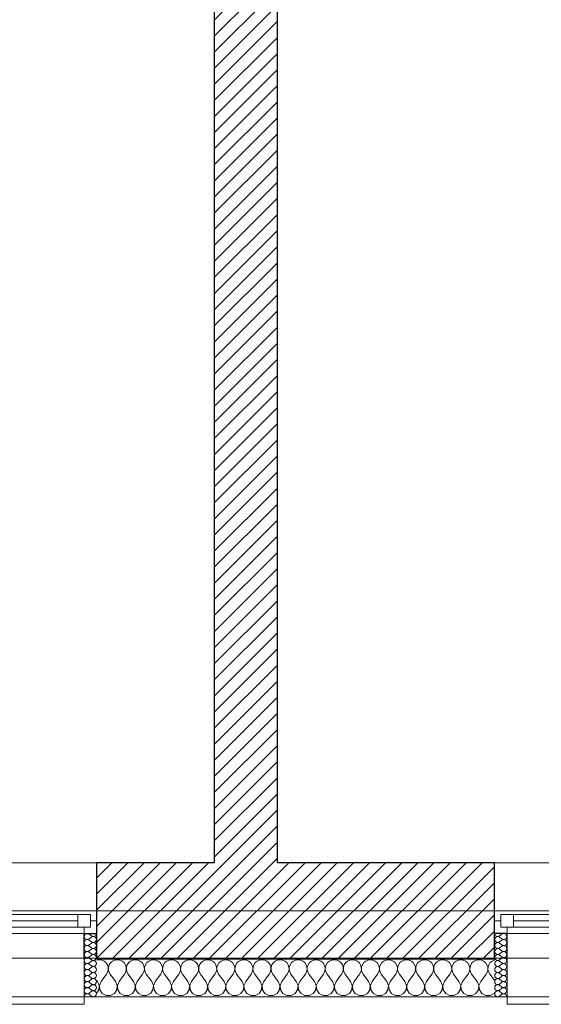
# Model space of a CAD drawing. Header units: millimetres. Extents: x -21056 to 421, y 9759 to 15589.
# Tile 86 of 120: x -1422 to -1216, y 9867 to 10257. Entities that reach past the tile are written whole.
import ezdxf

# ---------------------------------------------------------------- set-up
doc = ezdxf.new("R2010")
doc.units = ezdxf.units.MM
doc.header["$LTSCALE"] = 25
doc.header["$MEASUREMENT"] = 0
doc.linetypes.add('Kropki i Kreski', pattern=[670.277762, 352.777767, -176.388884, 0, -141.111112])
doc.linetypes.add('Przerywana', pattern=[240, 120, -120])
for name, color, linetype in [('Konstrukcja - Siatki mod', 7, 'Continuous'), ('KR_INW', 7, 'Continuous'), ('NAPIS_SODON', 7, 'Continuous'), ('Okna ArchiCADa', 7, 'Continuous')]:
    doc.layers.add(name, color=color, linetype=linetype)
for name, color, linetype, lineweight in [('Konstrukcja - Siatki mod_Nr_pióra__48', 1, 'Continuous', 15), ('KR_INW_Nr_pióra__101', 252, 'Continuous', 5), ('KR_INW_Nr_pióra__102', 3, 'Continuous', 5), ('KR_INW_Nr_pióra__27', 7, 'Continuous', 25), ('KR_INW_Nr_pióra__47', 7, 'Continuous', 15), ('NAPIS_SODON_Nr_pióra__1', 7, 'Continuous', 13), ('Okna ArchiCADa_Nr_pióra__1', 7, 'Continuous', 13), ('Okna ArchiCADa_Nr_pióra__27', 7, 'Continuous', 25)]:
    doc.layers.add(name, color=color, linetype=linetype, lineweight=lineweight)
pattern_1 = [(45, (0, 0), (-31.819804, 31.819804), [])]

# ---------------------------------------------------------------- blocks, each defined once
blk = doc.blocks.new('Strop_1', base_point=(179225, 121523.3))
at = {"layer": 'NAPIS_SODON_Nr_pióra__1', "linetype": 'Continuous', "flags": 128}
blk.add_lwpolyline([(179225, 121523.3), (179225.9, 107003.8), (250898.3, 107008.3), (250897.4, 121527.8)], close=True, dxfattribs=at)
blk = doc.blocks.new('*X411')
at = {"layer": 'KR_INW_Nr_pióra__102', "linetype": 'Continuous'}
for p, q in [((233776, 107000.2), (233775.5, 107000)), ((233785.7, 107001.6), (233776, 107000.2)), ((233795.5, 107000.2), (233785.7, 107001.6)), ((233804.5, 106996.2), (233795.5, 107000.2)), ((233812.1, 106989.9), (233804.5, 106996.2)), ((233817.7, 106981.8), (233812.1, 106989.9)), ((233830.8, 106989.9), (233825.2, 106981.8)), ((233838.4, 106996.2), (233830.8, 106989.9)), ((233847.4, 107000.2), (233838.4, 106996.2)), ((233857.1, 107001.6), (233847.4, 107000.2)), ((233866.9, 107000.2), (233857.1, 107001.6)), ((233875.9, 106996.2), (233866.9, 107000.2)), ((233883.5, 106989.9), (233875.9, 106996.2)), ((233889.1, 106981.8), (233883.5, 106989.9)), ((233902.2, 106989.9), (233896.6, 106981.8)), ((233909.8, 106996.2), (233902.2, 106989.9)), ((233918.8, 107000.2), (233909.8, 106996.2)), ((233928.6, 107001.6), (233918.8, 107000.2)), ((233938.3, 107000.2), (233928.6, 107001.6)), ((233947.3, 106996.2), (233938.3, 107000.2)), ((233954.9, 106989.9), (233947.3, 106996.2)), ((233960.5, 106981.8), (233954.9, 106989.9)), ((233973.6, 106989.9), (233968.1, 106981.8)), ((233981.2, 106996.2), (233973.6, 106989.9)), ((233990.2, 107000.2), (233981.2, 106996.2)), ((234000, 107001.6), (233990.2, 107000.2)), ((234009.8, 107000.2), (234000, 107001.6)), ((234018.8, 106996.2), (234009.8, 107000.2)), ((234026.4, 106989.9), (234018.8, 106996.2)), ((234031.9, 106981.8), (234026.4, 106989.9)), ((234045.1, 106989.9), (234039.5, 106981.8)), ((234052.7, 106996.2), (234045.1, 106989.9)), ((234061.7, 107000.2), (234052.7, 106996.2)), ((234071.4, 107001.6), (234061.7, 107000.2)), ((234081.2, 107000.2), (234071.4, 107001.6)), ((234090.2, 106996.2), (234081.2, 107000.2)), ((234097.8, 106989.9), (234090.2, 106996.2)), ((234103.4, 106981.8), (234097.8, 106989.9)), ((234116.5, 106989.9), (234110.9, 106981.8)), ((234124.1, 106996.2), (234116.5, 106989.9)), ((234133.1, 107000.2), (234124.1, 106996.2)), ((234142.9, 107001.6), (234133.1, 107000.2)), ((234152.6, 107000.2), (234142.9, 107001.6)), ((234161.6, 106996.2), (234152.6, 107000.2)), ((234169.2, 106989.9), (234161.6, 106996.2)), ((234174.8, 106981.8), (234169.2, 106989.9)), ((234187.9, 106989.9), (234182.3, 106981.8)), ((234195.5, 106996.2), (234187.9, 106989.9)), ((234204.5, 107000.2), (234195.5, 106996.2)), ((234214.3, 107001.6), (234204.5, 107000.2)), ((234224, 107000.2), (234214.3, 107001.6)), ((234233.1, 106996.2), (234224, 107000.2)), ((234240.6, 106989.9), (234233.1, 106996.2)), ((234246.2, 106981.8), (234240.6, 106989.9)), ((234259.4, 106989.9), (234253.8, 106981.8)), ((234266.9, 106996.2), (234259.4, 106989.9)), ((234276, 107000.2), (234266.9, 106996.2)), ((234285.7, 107001.6), (234276, 107000.2)), ((234295.5, 107000.2), (234285.7, 107001.6)), ((234304.5, 106996.2), (234295.5, 107000.2)), ((234312.1, 106989.9), (234304.5, 106996.2)), ((234317.7, 106981.8), (234312.1, 106989.9)), ((234330.8, 106989.9), (234325.2, 106981.8)), ((234338.4, 106996.2), (234330.8, 106989.9)), ((234347.4, 107000.2), (234338.4, 106996.2)), ((234357.1, 107001.6), (234347.4, 107000.2)), ((234366.9, 107000.2), (234357.1, 107001.6)), ((234375.9, 106996.2), (234366.9, 107000.2)), ((234383.5, 106989.9), (234375.9, 106996.2)), ((234389.1, 106981.8), (234383.5, 106989.9)), ((234402.2, 106989.9), (234396.6, 106981.8)), ((234409.8, 106996.2), (234402.2, 106989.9)), ((234418.8, 107000.2), (234409.8, 106996.2)), ((234428.6, 107001.6), (234418.8, 107000.2)), ((234438.3, 107000.2), (234428.6, 107001.6)), ((234447.3, 106996.2), (234438.3, 107000.2)), ((234454.9, 106989.9), (234447.3, 106996.2)), ((234460.5, 106981.8), (234454.9, 106989.9)), ((234473.6, 106989.9), (234468.1, 106981.8)), ((234481.2, 106996.2), (234473.6, 106989.9)), ((234490.2, 107000.2), (234481.2, 106996.2)), ((234500, 107001.6), (234490.2, 107000.2)), ((234509.8, 107000.2), (234500, 107001.6)), ((234518.8, 106996.2), (234509.8, 107000.2)), ((234526.4, 106989.9), (234518.8, 106996.2)), ((234531.9, 106981.8), (234526.4, 106989.9)), ((234545.1, 106989.9), (234539.5, 106981.8)), ((234552.7, 106996.2), (234545.1, 106989.9)), ((234561.7, 107000.2), (234552.7, 106996.2)), ((234571.4, 107001.6), (234561.7, 107000.2)), ((234581.2, 107000.2), (234571.4, 107001.6)), ((234590.2, 106996.2), (234581.2, 107000.2)), ((234597.8, 106989.9), (234590.2, 106996.2)), ((234603.4, 106981.8), (234597.8, 106989.9)), ((234616.5, 106989.9), (234610.9, 106981.8)), ((234624.1, 106996.2), (234616.5, 106989.9)), ((234633.1, 107000.2), (234624.1, 106996.2)), ((234642.9, 107001.6), (234633.1, 107000.2)), ((234652.6, 107000.2), (234642.9, 107001.6)), ((234661.6, 106996.2), (234652.6, 107000.2)), ((234669.2, 106989.9), (234661.6, 106996.2)), ((234674.8, 106981.8), (234669.2, 106989.9)), ((234687.9, 106989.9), (234682.3, 106981.8)), ((234695.5, 106996.2), (234687.9, 106989.9)), ((234704.5, 107000.2), (234695.5, 106996.2)), ((234714.3, 107001.6), (234704.5, 107000.2)), ((234724, 107000.2), (234714.3, 107001.6)), ((234733.1, 106996.2), (234724, 107000.2)), ((234740.6, 106989.9), (234733.1, 106996.2)), ((234746.2, 106981.8), (234740.6, 106989.9)), ((234759.4, 106989.9), (234753.8, 106981.8)), ((234766.9, 106996.2), (234759.4, 106989.9)), ((234776, 107000.2), (234766.9, 106996.2)), ((234785.7, 107001.6), (234776, 107000.2)), ((234795.5, 107000.2), (234785.7, 107001.6)), ((234804.5, 106996.2), (234795.5, 107000.2)), ((234812.1, 106989.9), (234804.5, 106996.2)), ((234817.7, 106981.8), (234812.1, 106989.9)), ((234830.8, 106989.9), (234825.2, 106981.8)), ((234838.4, 106996.2), (234830.8, 106989.9)), ((234847.4, 107000.2), (234838.4, 106996.2)), ((234857.1, 107001.6), (234847.4, 107000.2)), ((234866.9, 107000.2), (234857.1, 107001.6)), ((234875.9, 106996.2), (234866.9, 107000.2)), ((234883.5, 106989.9), (234875.9, 106996.2)), ((234889.1, 106981.8), (234883.5, 106989.9)), ((234902.2, 106989.9), (234896.6, 106981.8)), ((234909.8, 106996.2), (234902.2, 106989.9)), ((234918.8, 107000.2), (234909.8, 106996.2)), ((234928.6, 107001.6), (234918.8, 107000.2)), ((234938.3, 107000.2), (234928.6, 107001.6)), ((234947.3, 106996.2), (234938.3, 107000.2)), ((234954.9, 106989.9), (234947.3, 106996.2)), ((234960.5, 106981.8), (234954.9, 106989.9)), ((234973.6, 106989.9), (234968.1, 106981.8)), ((234981.2, 106996.2), (234973.6, 106989.9)), ((234990.2, 107000.2), (234981.2, 106996.2)), ((235000, 107001.6), (234990.2, 107000.2)), ((235009.8, 107000.2), (235000, 107001.6)), ((235018.8, 106996.2), (235009.8, 107000.2)), ((235026.4, 106989.9), (235018.8, 106996.2)), ((235031.9, 106981.8), (235026.4, 106989.9)), ((235045.1, 106989.9), (235039.5, 106981.8)), ((235052.7, 106996.2), (235045.1, 106989.9)), ((235061.7, 107000.2), (235052.7, 106996.2)), ((235071.4, 107001.6), (235061.7, 107000.2)), ((235081.2, 107000.2), (235071.4, 107001.6)), ((235090.2, 106996.2), (235081.2, 107000.2)), ((235097.8, 106989.9), (235090.2, 106996.2)), ((235103.4, 106981.8), (235097.8, 106989.9)), ((235116.5, 106989.9), (235110.9, 106981.8)), ((235124.1, 106996.2), (235116.5, 106989.9)), ((235133.1, 107000.2), (235124.1, 106996.2)), ((235142.9, 107001.6), (235133.1, 107000.2)), ((235152.6, 107000.2), (235142.9, 107001.6)), ((235161.6, 106996.2), (235152.6, 107000.2)), ((235169.2, 106989.9), (235161.6, 106996.2)), ((235174.8, 106981.8), (235169.2, 106989.9)), ((235187.9, 106989.9), (235182.3, 106981.8)), ((235195.5, 106996.2), (235187.9, 106989.9)), ((235204.5, 107000.2), (235195.5, 106996.2)), ((235214.3, 107001.6), (235204.5, 107000.2)), ((235224, 107000.2), (235214.3, 107001.6)), ((235233.1, 106996.2), (235224, 107000.2)), ((235240.6, 106989.9), (235233.1, 106996.2)), ((235246.2, 106981.8), (235240.6, 106989.9)), ((235259.4, 106989.9), (235253.8, 106981.8)), ((235266.9, 106996.2), (235259.4, 106989.9)), ((235276, 107000.2), (235266.9, 106996.2)), ((235285.7, 107001.6), (235276, 107000.2)), ((235295.5, 107000.2), (235285.7, 107001.6)), ((235304.5, 106996.2), (235295.5, 107000.2)), ((235312.1, 106989.9), (235304.5, 106996.2)), ((235317.7, 106981.8), (235312.1, 106989.9)), ((235330.8, 106989.9), (235325.2, 106981.8)), ((235338.4, 106996.2), (235330.8, 106989.9)), ((235346.9, 107000), (235338.4, 106996.2)), ((233814.3, 106944.4), (233819.1, 106953.1)), ((233820.8, 106972.5), (233817.7, 106981.8)), ((233819.1, 106953.1), (233821.3, 106962.6)), ((233821.3, 106962.6), (233820.8, 106972.5)), ((233822.1, 106972.5), (233821.6, 106962.6)), ((233821.6, 106962.6), (233823.8, 106953.1)), ((233825.2, 106981.8), (233822.1, 106972.5)), ((233823.8, 106953.1), (233828.6, 106944.4)), ((233885.7, 106944.4), (233890.5, 106953.1)), ((233892.2, 106972.5), (233889.1, 106981.8)), ((233890.5, 106953.1), (233892.7, 106962.6)), ((233892.7, 106962.6), (233892.2, 106972.5)), ((233893.5, 106972.5), (233893, 106962.6)), ((233893, 106962.6), (233895.2, 106953.1)), ((233896.6, 106981.8), (233893.5, 106972.5)), ((233895.2, 106953.1), (233900, 106944.4)), ((233957.1, 106944.4), (233961.9, 106953.1)), ((233963.7, 106972.5), (233960.5, 106981.8)), ((233961.9, 106953.1), (233964.1, 106962.6)), ((233964.1, 106962.6), (233963.7, 106972.5)), ((233964.9, 106972.5), (233964.4, 106962.6)), ((233964.4, 106962.6), (233966.7, 106953.1)), ((233968.1, 106981.8), (233964.9, 106972.5)), ((233966.7, 106953.1), (233971.4, 106944.4)), ((234028.6, 106944.4), (234033.3, 106953.1)), ((234035.1, 106972.5), (234031.9, 106981.8)), ((234033.3, 106953.1), (234035.6, 106962.6)), ((234035.6, 106962.6), (234035.1, 106972.5)), ((234036.3, 106972.5), (234035.9, 106962.6)), ((234035.9, 106962.6), (234038.1, 106953.1)), ((234039.5, 106981.8), (234036.3, 106972.5)), ((234038.1, 106953.1), (234042.9, 106944.4)), ((234100, 106944.4), (234104.8, 106953.1)), ((234106.5, 106972.5), (234103.4, 106981.8)), ((234104.8, 106953.1), (234107, 106962.6)), ((234107, 106962.6), (234106.5, 106972.5)), ((234107.8, 106972.5), (234107.3, 106962.6)), ((234107.3, 106962.6), (234109.5, 106953.1)), ((234110.9, 106981.8), (234107.8, 106972.5)), ((234109.5, 106953.1), (234114.3, 106944.4)), ((234171.4, 106944.4), (234176.2, 106953.1)), ((234177.9, 106972.5), (234174.8, 106981.8)), ((234176.2, 106953.1), (234178.4, 106962.6)), ((234178.4, 106962.6), (234177.9, 106972.5)), ((234179.2, 106972.5), (234178.7, 106962.6)), ((234178.7, 106962.6), (234180.9, 106953.1)), ((234182.3, 106981.8), (234179.2, 106972.5)), ((234180.9, 106953.1), (234185.7, 106944.4)), ((234242.9, 106944.4), (234247.6, 106953.1)), ((234249.4, 106972.5), (234246.2, 106981.8)), ((234247.6, 106953.1), (234249.9, 106962.6)), ((234249.9, 106962.6), (234249.4, 106972.5)), ((234250.6, 106972.5), (234250.1, 106962.6)), ((234250.1, 106962.6), (234252.4, 106953.1)), ((234253.8, 106981.8), (234250.6, 106972.5)), ((234252.4, 106953.1), (234257.1, 106944.4)), ((234314.3, 106944.4), (234319.1, 106953.1)), ((234320.8, 106972.5), (234317.7, 106981.8)), ((234319.1, 106953.1), (234321.3, 106962.6)), ((234321.3, 106962.6), (234320.8, 106972.5)), ((234322.1, 106972.5), (234321.6, 106962.6)), ((234321.6, 106962.6), (234323.8, 106953.1)), ((234325.2, 106981.8), (234322.1, 106972.5)), ((234323.8, 106953.1), (234328.6, 106944.4)), ((234385.7, 106944.4), (234390.5, 106953.1)), ((234392.2, 106972.5), (234389.1, 106981.8)), ((234390.5, 106953.1), (234392.7, 106962.6)), ((234392.7, 106962.6), (234392.2, 106972.5)), ((234393.5, 106972.5), (234393, 106962.6)), ((234393, 106962.6), (234395.2, 106953.1)), ((234396.6, 106981.8), (234393.5, 106972.5)), ((234395.2, 106953.1), (234400, 106944.4)), ((234457.1, 106944.4), (234461.9, 106953.1)), ((234463.7, 106972.5), (234460.5, 106981.8)), ((234461.9, 106953.1), (234464.1, 106962.6)), ((234464.1, 106962.6), (234463.7, 106972.5)), ((234464.9, 106972.5), (234464.4, 106962.6)), ((234464.4, 106962.6), (234466.7, 106953.1)), ((234468.1, 106981.8), (234464.9, 106972.5)), ((234466.7, 106953.1), (234471.4, 106944.4)), ((234528.6, 106944.4), (234533.3, 106953.1)), ((234535.1, 106972.5), (234531.9, 106981.8)), ((234533.3, 106953.1), (234535.6, 106962.6)), ((234535.6, 106962.6), (234535.1, 106972.5)), ((234536.3, 106972.5), (234535.9, 106962.6)), ((234535.9, 106962.6), (234538.1, 106953.1)), ((234539.5, 106981.8), (234536.3, 106972.5)), ((234538.1, 106953.1), (234542.9, 106944.4)), ((234600, 106944.4), (234604.8, 106953.1)), ((234606.5, 106972.5), (234603.4, 106981.8)), ((234604.8, 106953.1), (234607, 106962.6)), ((234607, 106962.6), (234606.5, 106972.5)), ((234607.8, 106972.5), (234607.3, 106962.6)), ((234607.3, 106962.6), (234609.5, 106953.1)), ((234610.9, 106981.8), (234607.8, 106972.5)), ((234609.5, 106953.1), (234614.3, 106944.4)), ((234671.4, 106944.4), (234676.2, 106953.1)), ((234677.9, 106972.5), (234674.8, 106981.8)), ((234676.2, 106953.1), (234678.4, 106962.6)), ((234678.4, 106962.6), (234677.9, 106972.5)), ((234679.2, 106972.5), (234678.7, 106962.6)), ((234678.7, 106962.6), (234680.9, 106953.1)), ((234682.3, 106981.8), (234679.2, 106972.5)), ((234680.9, 106953.1), (234685.7, 106944.4)), ((234742.9, 106944.4), (234747.6, 106953.1)), ((234749.4, 106972.5), (234746.2, 106981.8)), ((234747.6, 106953.1), (234749.9, 106962.6)), ((234749.9, 106962.6), (234749.4, 106972.5)), ((234750.6, 106972.5), (234750.1, 106962.6)), ((234750.1, 106962.6), (234752.4, 106953.1)), ((234753.8, 106981.8), (234750.6, 106972.5)), ((234752.4, 106953.1), (234757.1, 106944.4)), ((234814.3, 106944.4), (234819.1, 106953.1)), ((234820.8, 106972.5), (234817.7, 106981.8)), ((234819.1, 106953.1), (234821.3, 106962.6)), ((234821.3, 106962.6), (234820.8, 106972.5)), ((234822.1, 106972.5), (234821.6, 106962.6)), ((234821.6, 106962.6), (234823.8, 106953.1)), ((234825.2, 106981.8), (234822.1, 106972.5)), ((234823.8, 106953.1), (234828.6, 106944.4)), ((234885.7, 106944.4), (234890.5, 106953.1)), ((234892.2, 106972.5), (234889.1, 106981.8)), ((234890.5, 106953.1), (234892.7, 106962.6)), ((234892.7, 106962.6), (234892.2, 106972.5)), ((234893.5, 106972.5), (234893, 106962.6)), ((234893, 106962.6), (234895.2, 106953.1)), ((234896.6, 106981.8), (234893.5, 106972.5)), ((234895.2, 106953.1), (234900, 106944.4)), ((234957.1, 106944.4), (234961.9, 106953.1)), ((234963.7, 106972.5), (234960.5, 106981.8)), ((234961.9, 106953.1), (234964.1, 106962.6)), ((234964.1, 106962.6), (234963.7, 106972.5)), ((234964.9, 106972.5), (234964.4, 106962.6)), ((234964.4, 106962.6), (234966.7, 106953.1)), ((234968.1, 106981.8), (234964.9, 106972.5)), ((234966.7, 106953.1), (234971.4, 106944.4)), ((235028.6, 106944.4), (235033.3, 106953.1)), ((235035.1, 106972.5), (235031.9, 106981.8)), ((235033.3, 106953.1), (235035.6, 106962.6)), ((235035.6, 106962.6), (235035.1, 106972.5)), ((235036.3, 106972.5), (235035.9, 106962.6)), ((235035.9, 106962.6), (235038.1, 106953.1)), ((235039.5, 106981.8), (235036.3, 106972.5)), ((235038.1, 106953.1), (235042.9, 106944.4)), ((235100, 106944.4), (235104.8, 106953.1)), ((235106.5, 106972.5), (235103.4, 106981.8)), ((235104.8, 106953.1), (235107, 106962.6)), ((235107, 106962.6), (235106.5, 106972.5)), ((235107.8, 106972.5), (235107.3, 106962.6)), ((235107.3, 106962.6), (235109.5, 106953.1)), ((235110.9, 106981.8), (235107.8, 106972.5)), ((235109.5, 106953.1), (235114.3, 106944.4)), ((235171.4, 106944.4), (235176.2, 106953.1)), ((235177.9, 106972.5), (235174.8, 106981.8)), ((235176.2, 106953.1), (235178.4, 106962.6)), ((235178.4, 106962.6), (235177.9, 106972.5)), ((235179.2, 106972.5), (235178.7, 106962.6)), ((235178.7, 106962.6), (235180.9, 106953.1)), ((235182.3, 106981.8), (235179.2, 106972.5)), ((235180.9, 106953.1), (235185.7, 106944.4)), ((235242.9, 106944.4), (235247.6, 106953.1)), ((235249.4, 106972.5), (235246.2, 106981.8)), ((235247.6, 106953.1), (235249.9, 106962.6)), ((235249.9, 106962.6), (235249.4, 106972.5)), ((235250.6, 106972.5), (235250.1, 106962.6)), ((235250.1, 106962.6), (235252.4, 106953.1)), ((235253.8, 106981.8), (235250.6, 106972.5)), ((235252.4, 106953.1), (235257.1, 106944.4)), ((235314.3, 106944.4), (235319.1, 106953.1)), ((235320.8, 106972.5), (235317.7, 106981.8)), ((235319.1, 106953.1), (235321.3, 106962.6)), ((235321.3, 106962.6), (235320.8, 106972.5)), ((235322.1, 106972.5), (235321.6, 106962.6)), ((235321.6, 106962.6), (235323.8, 106953.1)), ((235325.2, 106981.8), (235322.1, 106972.5)), ((235323.8, 106953.1), (235328.6, 106944.4)), ((233778.6, 106915.9), (233775.5, 106919.9)), ((233785.3, 106899.8), (233778.6, 106915.9)), ((233792.9, 106915.9), (233786.1, 106899.8)), ((233792.9, 106915.9), (233814.3, 106944.4)), ((233850, 106915.9), (233828.6, 106944.4)), ((233856.7, 106899.8), (233850, 106915.9)), ((233864.3, 106915.9), (233857.6, 106899.8)), ((233864.3, 106915.9), (233885.7, 106944.4)), ((233921.4, 106915.9), (233900, 106944.4)), ((233928.2, 106899.8), (233921.4, 106915.9)), ((233935.7, 106915.9), (233929, 106899.8)), ((233935.7, 106915.9), (233957.1, 106944.4)), ((233992.9, 106915.9), (233971.4, 106944.4)), ((233999.6, 106899.8), (233992.9, 106915.9)), ((234007.1, 106915.9), (234000.4, 106899.8)), ((234007.1, 106915.9), (234028.6, 106944.4)), ((234064.3, 106915.9), (234042.9, 106944.4)), ((234071, 106899.8), (234064.3, 106915.9)), ((234078.6, 106915.9), (234071.8, 106899.8)), ((234078.6, 106915.9), (234100, 106944.4)), ((234135.7, 106915.9), (234114.3, 106944.4)), ((234142.4, 106899.8), (234135.7, 106915.9)), ((234150, 106915.9), (234143.3, 106899.8)), ((234150, 106915.9), (234171.4, 106944.4)), ((234207.1, 106915.9), (234185.7, 106944.4)), ((234213.9, 106899.8), (234207.1, 106915.9)), ((234221.4, 106915.9), (234214.7, 106899.8)), ((234221.4, 106915.9), (234242.9, 106944.4)), ((234278.6, 106915.9), (234257.1, 106944.4)), ((234285.3, 106899.8), (234278.6, 106915.9)), ((234292.9, 106915.9), (234286.1, 106899.8)), ((234292.9, 106915.9), (234314.3, 106944.4)), ((234350, 106915.9), (234328.6, 106944.4)), ((234356.7, 106899.8), (234350, 106915.9)), ((234364.3, 106915.9), (234357.6, 106899.8)), ((234364.3, 106915.9), (234385.7, 106944.4)), ((234421.4, 106915.9), (234400, 106944.4)), ((234428.2, 106899.8), (234421.4, 106915.9)), ((234435.7, 106915.9), (234429, 106899.8)), ((234435.7, 106915.9), (234457.1, 106944.4)), ((234492.9, 106915.9), (234471.4, 106944.4)), ((234499.6, 106899.8), (234492.9, 106915.9)), ((234507.1, 106915.9), (234500.4, 106899.8)), ((234507.1, 106915.9), (234528.6, 106944.4)), ((234564.3, 106915.9), (234542.9, 106944.4)), ((234571, 106899.8), (234564.3, 106915.9)), ((234578.6, 106915.9), (234571.8, 106899.8)), ((234578.6, 106915.9), (234600, 106944.4)), ((234635.7, 106915.9), (234614.3, 106944.4)), ((234642.4, 106899.8), (234635.7, 106915.9)), ((234650, 106915.9), (234643.3, 106899.8)), ((234650, 106915.9), (234671.4, 106944.4)), ((234707.1, 106915.9), (234685.7, 106944.4)), ((234713.9, 106899.8), (234707.1, 106915.9)), ((234721.4, 106915.9), (234714.7, 106899.8)), ((234721.4, 106915.9), (234742.9, 106944.4)), ((234778.6, 106915.9), (234757.1, 106944.4)), ((234785.3, 106899.8), (234778.6, 106915.9)), ((234792.9, 106915.9), (234786.1, 106899.8)), ((234792.9, 106915.9), (234814.3, 106944.4)), ((234850, 106915.9), (234828.6, 106944.4)), ((234856.7, 106899.8), (234850, 106915.9)), ((234864.3, 106915.9), (234857.6, 106899.8)), ((234864.3, 106915.9), (234885.7, 106944.4)), ((234921.4, 106915.9), (234900, 106944.4)), ((234928.2, 106899.8), (234921.4, 106915.9)), ((234935.7, 106915.9), (234929, 106899.8)), ((234935.7, 106915.9), (234957.1, 106944.4)), ((234992.9, 106915.9), (234971.4, 106944.4)), ((234999.6, 106899.8), (234992.9, 106915.9)), ((235007.1, 106915.9), (235000.4, 106899.8)), ((235007.1, 106915.9), (235028.6, 106944.4)), ((235064.3, 106915.9), (235042.9, 106944.4)), ((235071, 106899.8), (235064.3, 106915.9)), ((235078.6, 106915.9), (235071.8, 106899.8)), ((235078.6, 106915.9), (235100, 106944.4)), ((235135.7, 106915.9), (235114.3, 106944.4)), ((235142.4, 106899.8), (235135.7, 106915.9)), ((235150, 106915.9), (235143.3, 106899.8)), ((235150, 106915.9), (235171.4, 106944.4)), ((235207.1, 106915.9), (235185.7, 106944.4)), ((235213.9, 106899.8), (235207.1, 106915.9)), ((235221.4, 106915.9), (235214.7, 106899.8)), ((235221.4, 106915.9), (235242.9, 106944.4)), ((235278.6, 106915.9), (235257.1, 106944.4)), ((235285.3, 106899.8), (235278.6, 106915.9)), ((235292.9, 106915.9), (235286.1, 106899.8)), ((235292.9, 106915.9), (235314.3, 106944.4)), ((235346.9, 106920), (235328.6, 106944.4)), ((233775.5, 106870.3), (233783.7, 106882.5)), ((233783.7, 106882.5), (233785.3, 106899.8)), ((233786.1, 106899.8), (233787.8, 106882.5)), ((233787.8, 106882.5), (233797.4, 106868)), ((233845.5, 106868), (233855.1, 106882.5)), ((233855.1, 106882.5), (233856.7, 106899.8)), ((233857.6, 106899.8), (233859.2, 106882.5)), ((233859.2, 106882.5), (233868.8, 106868)), ((233916.9, 106868), (233926.5, 106882.5)), ((233926.5, 106882.5), (233928.2, 106899.8)), ((233929, 106899.8), (233930.6, 106882.5)), ((233930.6, 106882.5), (233940.3, 106868)), ((233988.3, 106868), (233997.9, 106882.5)), ((233997.9, 106882.5), (233999.6, 106899.8)), ((234000.4, 106899.8), (234002.1, 106882.5)), ((234002.1, 106882.5), (234011.7, 106868)), ((234059.7, 106868), (234069.4, 106882.5)), ((234069.4, 106882.5), (234071, 106899.8)), ((234071.8, 106899.8), (234073.5, 106882.5)), ((234073.5, 106882.5), (234083.1, 106868)), ((234131.2, 106868), (234140.8, 106882.5)), ((234140.8, 106882.5), (234142.4, 106899.8)), ((234143.3, 106899.8), (234144.9, 106882.5)), ((234144.9, 106882.5), (234154.5, 106868)), ((234202.6, 106868), (234212.2, 106882.5)), ((234212.2, 106882.5), (234213.9, 106899.8)), ((234214.7, 106899.8), (234216.3, 106882.5)), ((234216.3, 106882.5), (234226, 106868)), ((234274, 106868), (234283.7, 106882.5)), ((234283.7, 106882.5), (234285.3, 106899.8)), ((234286.1, 106899.8), (234287.8, 106882.5)), ((234287.8, 106882.5), (234297.4, 106868)), ((234345.5, 106868), (234355.1, 106882.5)), ((234355.1, 106882.5), (234356.7, 106899.8)), ((234357.6, 106899.8), (234359.2, 106882.5)), ((234359.2, 106882.5), (234368.8, 106868)), ((234416.9, 106868), (234426.5, 106882.5)), ((234426.5, 106882.5), (234428.2, 106899.8)), ((234429, 106899.8), (234430.6, 106882.5)), ((234430.6, 106882.5), (234440.3, 106868)), ((234488.3, 106868), (234497.9, 106882.5)), ((234497.9, 106882.5), (234499.6, 106899.8)), ((234500.4, 106899.8), (234502.1, 106882.5)), ((234502.1, 106882.5), (234511.7, 106868)), ((234559.7, 106868), (234569.4, 106882.5)), ((234569.4, 106882.5), (234571, 106899.8)), ((234571.8, 106899.8), (234573.5, 106882.5)), ((234573.5, 106882.5), (234583.1, 106868)), ((234631.2, 106868), (234640.8, 106882.5)), ((234640.8, 106882.5), (234642.4, 106899.8)), ((234643.3, 106899.8), (234644.9, 106882.5)), ((234644.9, 106882.5), (234654.5, 106868)), ((234702.6, 106868), (234712.2, 106882.5)), ((234712.2, 106882.5), (234713.9, 106899.8)), ((234714.7, 106899.8), (234716.3, 106882.5)), ((234716.3, 106882.5), (234726, 106868)), ((234774, 106868), (234783.7, 106882.5)), ((234783.7, 106882.5), (234785.3, 106899.8)), ((234786.1, 106899.8), (234787.8, 106882.5)), ((234787.8, 106882.5), (234797.4, 106868)), ((234845.5, 106868), (234855.1, 106882.5)), ((234855.1, 106882.5), (234856.7, 106899.8)), ((234857.6, 106899.8), (234859.2, 106882.5)), ((234859.2, 106882.5), (234868.8, 106868)), ((234916.9, 106868), (234926.5, 106882.5)), ((234926.5, 106882.5), (234928.2, 106899.8)), ((234929, 106899.8), (234930.6, 106882.5)), ((234930.6, 106882.5), (234940.3, 106868)), ((234988.3, 106868), (234997.9, 106882.5)), ((234997.9, 106882.5), (234999.6, 106899.8)), ((235000.4, 106899.8), (235002.1, 106882.5)), ((235002.1, 106882.5), (235011.7, 106868)), ((235059.7, 106868), (235069.4, 106882.5)), ((235069.4, 106882.5), (235071, 106899.8)), ((235071.8, 106899.8), (235073.5, 106882.5)), ((235073.5, 106882.5), (235083.1, 106868)), ((235131.2, 106868), (235140.8, 106882.5)), ((235140.8, 106882.5), (235142.4, 106899.8)), ((235143.3, 106899.8), (235144.9, 106882.5)), ((235144.9, 106882.5), (235154.5, 106868)), ((235202.6, 106868), (235212.2, 106882.5)), ((235212.2, 106882.5), (235213.9, 106899.8)), ((235214.7, 106899.8), (235216.3, 106882.5)), ((235216.3, 106882.5), (235226, 106868)), ((235274, 106868), (235283.7, 106882.5)), ((235283.7, 106882.5), (235285.3, 106899.8)), ((235286.1, 106899.8), (235287.8, 106882.5)), ((235287.8, 106882.5), (235297.4, 106868)), ((233797.4, 106868), (233812.7, 106859.8)), ((233812.7, 106859.8), (233830.1, 106859.8)), ((233830.1, 106859.8), (233845.5, 106868)), ((233868.8, 106868), (233884.2, 106859.8)), ((233884.2, 106859.8), (233901.6, 106859.8)), ((233901.6, 106859.8), (233916.9, 106868)), ((233940.3, 106868), (233955.6, 106859.8)), ((233955.6, 106859.8), (233973, 106859.8)), ((233973, 106859.8), (233988.3, 106868)), ((234011.7, 106868), (234027, 106859.8)), ((234027, 106859.8), (234044.4, 106859.8)), ((234044.4, 106859.8), (234059.7, 106868)), ((234083.1, 106868), (234098.4, 106859.8)), ((234098.4, 106859.8), (234115.8, 106859.8)), ((234115.8, 106859.8), (234131.2, 106868)), ((234154.5, 106868), (234169.9, 106859.8)), ((234169.9, 106859.8), (234187.3, 106859.8)), ((234187.3, 106859.8), (234202.6, 106868)), ((234226, 106868), (234241.3, 106859.8)), ((234241.3, 106859.8), (234258.7, 106859.8)), ((234258.7, 106859.8), (234274, 106868)), ((234297.4, 106868), (234312.7, 106859.8)), ((234312.7, 106859.8), (234330.1, 106859.8)), ((234330.1, 106859.8), (234345.5, 106868)), ((234368.8, 106868), (234384.2, 106859.8)), ((234384.2, 106859.8), (234401.6, 106859.8)), ((234401.6, 106859.8), (234416.9, 106868)), ((234440.3, 106868), (234455.6, 106859.8)), ((234455.6, 106859.8), (234473, 106859.8)), ((234473, 106859.8), (234488.3, 106868)), ((234511.7, 106868), (234527, 106859.8)), ((234527, 106859.8), (234544.4, 106859.8)), ((234544.4, 106859.8), (234559.7, 106868)), ((234583.1, 106868), (234598.4, 106859.8)), ((234598.4, 106859.8), (234615.8, 106859.8)), ((234615.8, 106859.8), (234631.2, 106868)), ((234654.5, 106868), (234669.9, 106859.8)), ((234669.9, 106859.8), (234687.3, 106859.8)), ((234687.3, 106859.8), (234702.6, 106868)), ((234726, 106868), (234741.3, 106859.8)), ((234741.3, 106859.8), (234758.7, 106859.8)), ((234758.7, 106859.8), (234774, 106868)), ((234797.4, 106868), (234812.7, 106859.8)), ((234812.7, 106859.8), (234830.1, 106859.8)), ((234830.1, 106859.8), (234845.5, 106868)), ((234868.8, 106868), (234884.2, 106859.8)), ((234884.2, 106859.8), (234901.6, 106859.8)), ((234901.6, 106859.8), (234916.9, 106868)), ((234940.3, 106868), (234955.6, 106859.8)), ((234955.6, 106859.8), (234973, 106859.8)), ((234973, 106859.8), (234988.3, 106868)), ((235011.7, 106868), (235027, 106859.8)), ((235027, 106859.8), (235044.4, 106859.8)), ((235044.4, 106859.8), (235059.7, 106868)), ((235083.1, 106868), (235098.4, 106859.8)), ((235098.4, 106859.8), (235115.8, 106859.8)), ((235115.8, 106859.8), (235131.2, 106868)), ((235154.5, 106868), (235169.9, 106859.8)), ((235169.9, 106859.8), (235187.3, 106859.8)), ((235187.3, 106859.8), (235202.6, 106868)), ((235226, 106868), (235241.3, 106859.8)), ((235241.3, 106859.8), (235258.7, 106859.8)), ((235258.7, 106859.8), (235274, 106868)), ((235297.4, 106868), (235312.7, 106859.8)), ((235312.7, 106859.8), (235330.1, 106859.8)), ((235330.1, 106859.8), (235345.5, 106868)), ((235345.5, 106868), (235346.9, 106870.2))]:
    blk.add_line(p, q, dxfattribs=at)
blk = doc.blocks.new('*X423')
at = {"layer": 'KR_INW_Nr_pióra__102', "linetype": 'Continuous'}
for p, q in [((233755.3, 107095.6), (233745.8, 107102.8)), ((233755.3, 107090.9), (233745.8, 107083.7)), ((233755.3, 107071.8), (233745.8, 107079)), ((233755.3, 107067), (233745.8, 107059.9)), ((233755.3, 107048), (233745.8, 107055.1)), ((233755.3, 107043.2), (233745.8, 107036.1)), ((233755.3, 107024.2), (233745.8, 107031.3)), ((233755.3, 107019.4), (233745.8, 107012.3)), ((233755.3, 107000.4), (233745.8, 107007.5)), ((233755.3, 106995.6), (233745.8, 106988.5)), ((233755.3, 106976.6), (233745.8, 106983.7)), ((233755.3, 106971.8), (233745.8, 106964.7)), ((233755.3, 106952.8), (233745.8, 106959.9)), ((233755.3, 106948), (233745.8, 106940.9)), ((233755.3, 106929), (233745.8, 106936.1)), ((233755.3, 106924.2), (233745.8, 106917)), ((233755.3, 106905.1), (233745.8, 106912.3)), ((233755.3, 106900.4), (233745.8, 106893.2)), ((233755.3, 106881.3), (233745.8, 106888.5)), ((233755.3, 106876.6), (233745.8, 106869.4)), ((233755.3, 106857.5), (233745.8, 106864.7))]:
    blk.add_line(p, q, dxfattribs=at)
for centre, start, end in [((233738.6, 107093.2), 53.1301, 180), ((233762.4, 107105.1), 233.1301, 0), ((233738.6, 107093.2), 180, 306.8699), ((233738.6, 107069.4), 53.1301, 180), ((233738.6, 107069.4), 180, 306.8699), ((233762.4, 107081.3), 233.1301, 126.8699), ((233762.4, 107057.5), 233.1301, 126.8699), ((233738.6, 107045.6), 53.1301, 180), ((233738.6, 107045.6), 180, 306.8699), ((233738.6, 107021.8), 53.1301, 180), ((233762.4, 107033.7), 233.1301, 126.8699), ((233738.6, 107021.8), 180, 306.8699), ((233738.6, 106998), 53.1301, 180), ((233738.6, 106998), 180, 306.8699), ((233762.4, 107009.9), 233.1301, 126.8699), ((233762.4, 106986.1), 233.1301, 126.8699), ((233738.6, 106974.2), 53.1301, 180), ((233738.6, 106974.2), 180, 306.8699), ((233738.6, 106950.4), 53.1301, 180), ((233738.6, 106950.4), 180, 306.8699), ((233762.4, 106962.3), 233.1301, 126.8699), ((233762.4, 106938.5), 233.1301, 126.8699), ((233738.6, 106926.6), 53.1301, 180), ((233738.6, 106926.6), 180, 306.8699), ((233738.6, 106902.8), 53.1301, 180), ((233762.4, 106914.7), 233.1301, 126.8699), ((233738.6, 106902.8), 180, 306.8699), ((233738.6, 106879), 53.1301, 180), ((233738.6, 106879), 180, 306.8699), ((233762.4, 106890.9), 233.1301, 126.8699), ((233762.4, 106867), 233.1301, 126.8699), ((233738.6, 106855.1), 53.1301, 180)]:
    blk.add_arc(centre, 11.9, start, end, dxfattribs=at)
blk = doc.blocks.new('*X424')
at = {"layer": 'KR_INW_Nr_pióra__102', "linetype": 'Continuous'}
for p, q in [((235367.2, 107095.6), (235376.7, 107102.8)), ((235367.2, 107090.9), (235376.7, 107083.7)), ((235367.2, 107071.8), (235376.7, 107079)), ((235367.2, 107067), (235376.7, 107059.9)), ((235367.2, 107048), (235376.7, 107055.1)), ((235367.2, 107043.2), (235376.7, 107036.1)), ((235367.2, 107024.2), (235376.7, 107031.3)), ((235367.2, 107019.4), (235376.7, 107012.3)), ((235367.2, 107000.4), (235376.7, 107007.5)), ((235367.2, 106995.6), (235376.7, 106988.5)), ((235367.2, 106976.6), (235376.7, 106983.7)), ((235367.2, 106971.8), (235376.7, 106964.7)), ((235367.2, 106952.8), (235376.7, 106959.9)), ((235367.2, 106948), (235376.7, 106940.9)), ((235367.2, 106929), (235376.7, 106936.1)), ((235367.2, 106924.2), (235376.7, 106917)), ((235367.2, 106905.1), (235376.7, 106912.3)), ((235367.2, 106900.4), (235376.7, 106893.2)), ((235367.2, 106881.3), (235376.7, 106888.5)), ((235367.2, 106876.6), (235376.7, 106869.4)), ((235367.2, 106857.5), (235376.7, 106864.7))]:
    blk.add_line(p, q, dxfattribs=at)
for centre, start, end in [((235360, 107105.1), 180, 306.8699), ((235383.8, 107093.2), 0, 126.8699), ((235360, 107081.3), 53.1301, 306.8699), ((235360, 107057.5), 53.1301, 306.8699), ((235383.8, 107093.2), 233.1301, 0), ((235383.8, 107069.4), 0, 126.8699), ((235383.8, 107069.4), 233.1301, 0), ((235360, 107033.7), 53.1301, 306.8699), ((235383.8, 107045.6), 0, 126.8699), ((235383.8, 107045.6), 233.1301, 0), ((235383.8, 107021.8), 0, 126.8699), ((235360, 107009.9), 53.1301, 306.8699), ((235360, 106986.1), 53.1301, 306.8699), ((235383.8, 107021.8), 233.1301, 0), ((235383.8, 106998), 0, 126.8699), ((235383.8, 106998), 233.1301, 0), ((235360, 106962.3), 53.1301, 306.8699), ((235360, 106938.5), 53.1301, 306.8699), ((235383.8, 106974.2), 0, 126.8699), ((235383.8, 106974.2), 233.1301, 0), ((235383.8, 106950.4), 0, 126.8699), ((235383.8, 106950.4), 233.1301, 0), ((235360, 106914.7), 53.1301, 306.8699), ((235383.8, 106926.6), 0, 126.8699), ((235383.8, 106926.6), 233.1301, 0), ((235383.8, 106902.8), 0, 126.8699), ((235360, 106890.9), 53.1301, 306.8699), ((235360, 106867), 53.1301, 306.8699), ((235383.8, 106902.8), 233.1301, 0), ((235383.8, 106879), 0, 126.8699), ((235383.8, 106879), 233.1301, 0), ((235383.8, 106855.1), 0, 126.8699)]:
    blk.add_arc(centre, 11.9, start, end, dxfattribs=at)
blk = doc.blocks.new('Okno dwuskrzydłowe 19_5')
at = {"layer": 'Okna ArchiCADa_Nr_pióra__1', "linetype": 'Continuous'}
for p, q in [((-566.8, 230), (566.8, 230)), ((-566.8, 0), (-541.8, 0)), ((-541.8, 25), (-491.8, 25)), ((-541.8, -25), (-541.8, 25)), ((-541.8, 0), (-541.8, -25)), ((-491.8, 25), (-50, 25)), ((-491.8, 25), (-491.8, -25)), ((-491.8, 25), (-50, 25)), ((-491.8, 0), (-50, 0)), ((-50, -25), (-50, 25)), ((-50, 25), (0, 25)), ((0, 25), (0, -25)), ((0, 25), (50, 25)), ((0, -25), (0, 25)), ((50, 25), (491.8, 25)), ((50, 25), (50, -25)), ((50, 25), (491.8, 25)), ((50, 0), (491.8, 0)), ((491.8, -25), (491.8, 25)), ((491.8, 25), (541.8, 25)), ((541.8, 25), (541.8, -25)), ((541.8, -25), (541.8, 0)), ((541.8, 0), (566.8, 0)), ((-541.8, -25), (-516.8, -25)), ((-491.8, -25), (-541.8, -25)), ((-516.8, -25), (-516.8, -50)), ((-50, -25), (-491.8, -25)), ((0, -25), (-50, -25)), ((50, -25), (0, -25)), ((491.8, -25), (50, -25)), ((541.8, -25), (491.8, -25)), ((516.8, -50), (516.8, -25)), ((516.8, -25), (541.8, -25)), ((-516.8, -50), (-566.8, -50)), ((0, -50), (-516.8, -50)), ((516.8, -50), (0, -50)), ((566.8, -50), (516.8, -50)), ((-516.8, -300), (-516.8, -330)), ((516.8, -330), (516.8, -300)), ((-516.8, -330), (516.8, -330))]:
    blk.add_line(p, q, dxfattribs=at)
at = {"layer": 'Okna ArchiCADa_Nr_pióra__1', "linetype": 'Przerywana'}
blk.add_line((-516.8, -300), (516.8, -300), dxfattribs=at)
at = {"layer": 'Okna ArchiCADa_Nr_pióra__27', "linetype": 'Continuous'}
for p, q in [((-566.8, -50), (-566.8, 0)), ((566.8, -50), (566.8, 0)), ((-516.8, -50), (-566.8, -50)), ((516.8, -50), (566.8, -50))]:
    blk.add_line(p, q, dxfattribs=at)
blk = doc.blocks.new('Ściana_60', base_point=(230439.7, 106855.1))
at = {"layer": 'KR_INW_Nr_pióra__101', "linetype": 'Continuous'}
h = blk.add_hatch(dxfattribs=at)
h.set_pattern_fill('Cegła_licówka', color=256, style=0, pattern_type=2)
h.set_pattern_definition(pattern_1)
h.paths.add_polyline_path([(233775.5, 107155.1), (233775.5, 107105.1), (233775.5, 107005.1), (235346.9, 107005.1), (235346.9, 107105.1), (235346.9, 107155.1), (235346.9, 107385.1), (233775.5, 107385.1)])
at = {"layer": 'KR_INW_Nr_pióra__27', "linetype": 'Continuous'}
for p, q in [((233775.5, 107155.1), (233775.5, 107385.1)), ((235346.9, 107155.1), (235346.9, 107385.1)), ((233775.5, 107105.1), (233775.5, 107155.1)), ((235346.9, 107105.1), (235346.9, 107155.1)), ((233725.5, 107005.1), (233725.5, 107105.1)), ((233725.5, 107105.1), (233775.5, 107105.1)), ((233775.5, 107005.1), (233775.5, 107105.1)), ((235346.9, 107005.1), (235346.9, 107105.1)), ((235396.9, 107105.1), (235346.9, 107105.1)), ((235396.9, 107005.1), (235396.9, 107105.1)), ((233775.5, 107005.1), (235346.9, 107005.1))]:
    blk.add_line(p, q, dxfattribs=at)
at = {"layer": 'KR_INW_Nr_pióra__27', "linetype": 'Continuous', "flags": 128}
for points in [[(234239.6, 107385.1), (233775.5, 107385.1)], [(235346.9, 107385.1), (234489.6, 107385.1)]]:
    blk.add_lwpolyline(points, dxfattribs=at)
at = {"layer": 'KR_INW_Nr_pióra__47', "linetype": 'Continuous'}
for p, q in [((233775.5, 107105.1), (233725.5, 107105.1)), ((233725.5, 107105.1), (233725.5, 106855.1)), ((235346.9, 107105.1), (235396.9, 107105.1)), ((235396.9, 107105.1), (235396.9, 106855.1)), ((233725.5, 106855.1), (233725.5, 107005.1)), ((235396.9, 106855.1), (235396.9, 107005.1)), ((233775.5, 106855.1), (233725.5, 106855.1)), ((235346.9, 106855.1), (235396.9, 106855.1))]:
    blk.add_line(p, q, dxfattribs=at)
at = {"layer": 'KR_INW_Nr_pióra__47', "linetype": 'Continuous', "flags": 128}
blk.add_lwpolyline([(233775.5, 106855.1), (235346.9, 106855.1)], dxfattribs=at)
at = {"layer": 'KR_INW'}
for name in ['*X423', '*X424', '*X411']:
    blk.add_blockref(name, (0, 0), dxfattribs=at)
at = {"layer": 'Okna ArchiCADa', "color": 21, "linetype": 'Continuous', "lineweight": 13, "true_color": 0xff9955, "zscale": 1000}
for p in [(233208.8, 107155.1), (235913.7, 107155.1)]:
    blk.add_blockref('Okno dwuskrzydłowe 19_5', p, dxfattribs=at)
blk = doc.blocks.new('Ściana_79', base_point=(234239.6, 111170.4))
at = {"layer": 'KR_INW_Nr_pióra__101', "linetype": 'Continuous'}
h = blk.add_hatch(dxfattribs=at)
h.set_pattern_fill('Cegła_licówka', color=256, style=0, pattern_type=2)
h.set_pattern_definition(pattern_1)
h.paths.add_polyline_path([(234239.6, 111170.4), (234239.6, 107385.1), (234489.6, 107385.1), (234489.6, 111170.4)])
at = {"layer": 'KR_INW_Nr_pióra__27', "linetype": 'Continuous', "flags": 128}
for points in [[(234489.6, 111170.4), (234239.6, 111170.4)], [(234489.6, 107385.1), (234489.6, 111170.4)], [(234239.6, 111110.4), (234239.6, 107385.1)]]:
    blk.add_lwpolyline(points, dxfattribs=at)
blk = doc.blocks.new('Standardowy znacznik siatki_8')
at = {"layer": 'Konstrukcja - Siatki mod_Nr_pióra__48', "linetype": 'Kropki i Kreski'}
blk.add_line((1000, 0), (72912, 0), dxfattribs=at)

msp = doc.modelspace()

# ---------------------------------------------------------------- block references
at = {"layer": 'Konstrukcja - Siatki mod', "color": 8, "linetype": 'Continuous', "lineweight": 13, "xscale": 0.1, "yscale": 0.1, "zscale": 100}
msp.add_blockref('Standardowy znacznik siatki_8', (-6969.92, 9904.44), dxfattribs=at)
at = {"layer": 'KR_INW', "xscale": 0.1, "yscale": 0.1, "zscale": 0.1}
for name, p in [('Ściana_79', (-1344.9, 10301.97)), ('Ściana_60', (-1724.88, 9870.44))]:
    msp.add_blockref(name, p, dxfattribs=at)
at = {"layer": 'NAPIS_SODON', "linetype": 'Continuous', "xscale": 0.1, "yscale": 0.1, "zscale": 0.1}
msp.add_blockref('Strop_1', (-6846.35, 11337.26), dxfattribs=at)

doc.saveas('drawing.dxf')
